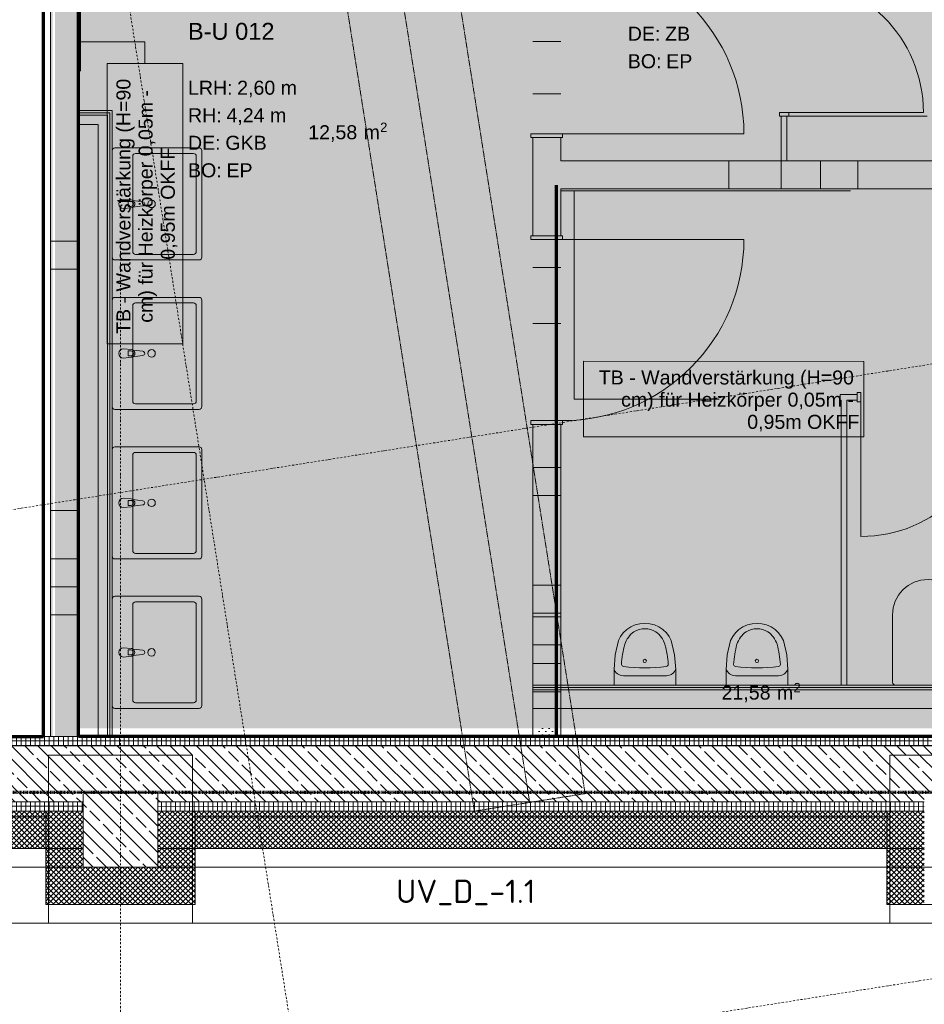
# Model space of a CAD drawing. Header units: millimetres. Extents: x 1523 to 73204, y -91281 to 10268.
# Tile 84 of 120: x 54266 to 59106, y -67910 to -62640. Entities that reach past the tile are written whole.
import ezdxf

# ---------------------------------------------------------------- set-up
doc = ezdxf.new("R2010")
doc.units = ezdxf.units.MM
for name, pattern in [('_Projekt 07 -  _  -  _  -  _  -', [7.5, 3.5, -2, 0, -2]), ('CAx_nichtHalbton', [20001.0584, 10000, -0.5292, 10000, -0.5292]), ('IMPORT-STRICHPUNKT _7_', [20, 10, -5, 0, -5]), ('IMPORT-VERDECKT _8_', [7.5, 5, -2.5])]:
    doc.linetypes.add(name, pattern=pattern)
for name, color, linetype, lineweight, true_color in [('10 A--Stütze', 7, 'Continuous', 13, 0x656565), ('10 VSI--Wärmeschutz _veritkal_', 7, 'Continuous', 13, 0x656565), ('20 A--Fundament', 7, 'Continuous', 13, 0x656565), ('50 A--Sanitäreinrichtung', 7, 'Continuous', 13, 0x656565), ('80 A--Raum', 7, 'Continuous', 13, 0x656565), ('90 A--Achsraster _1_50_', 7, 'IMPORT-STRICHPUNKT _7_', 13, 0x656565), ('97 A--Etiketten _ Beschriftung Ausbau', 7, 'Continuous', 13, 0x656565), ('Neubau_10 A--Wand außen _tragend_', 7, 'Continuous', 13, 0x656565), ('Neubau_10 A--Wand innen _ Ausbau', 7, 'Continuous', 13, 0x656565), ('Neubau_10 A--Wand innen _ Installationswand', 7, 'Continuous', 13, 0x656565), ('Neubau_20 A--Bodenplatte', 7, 'Continuous', 13, 0x656565), ('Neubau_20 A--Gründungsbelag', 7, 'Continuous', 13, 0x656565), ('Neubau_30 A--Träger _ Dachkonstruktion', 7, 'IMPORT-VERDECKT _8_', 13, 0x656565), ('Neubau_50 A--Sanitäreinrichtung _ Trennwand', 7, 'Continuous', 13, 0x656565), ('Neubau_80 A--Raum', 7, 'Continuous', 13, 0x656565), ('Xref_706_5_--_ÜP_-1_000_16_Übersichtsplan UG_IFC 2025_01_13_dwg', 7, 'Continuous', 13, 0x767676), ('XX', 7, 'Continuous', 18, 0x804040)]:
    doc.layers.add(name, color=color, linetype=linetype, lineweight=lineweight, true_color=true_color)
doc.layers.add('Text', color=7, linetype='Continuous', lineweight=9)
doc.styles.add('Arial', font='arial.ttf', dxfattribs={"height": 75})
doc.styles.add('Arial_1', font='arial.ttf', dxfattribs={"height": 49.5})
doc.styles.add('Arial_B_2', font='txt', dxfattribs={"height": 90.277778})
doc.styles.add('ISOCPEUR', font='isocpeur.ttf', dxfattribs={"height": 125})
pattern_1 = [(221.336, (0, 0), (-13.2094714, 15.016986), []), (311.336, (0, 0), (15.016986, 13.2094714), [])]
pattern_2 = [(131.336, (0, 0), (15.016986, 13.2094714), []), (221.336, (0, 0), (-13.2094714, 15.016986), [])]
pattern_3 = [(131.336, (0, 0), (18.7712323, 16.511839), [0, -25])]
pattern_4 = [(86.336, (0, 0), (-24.948899, 1.597632), []), (176.336, (0, 0), (1.597632, 24.948899), [])]
pattern_5 = [(221.336, (0, 0), (-99.07104, 112.6274), []), (221.336, (33.02, -37.54), (-99.07104, 112.6274), []), (221.336, (66.05, -75.08), (-99.07104, 112.6274), [75, -25])]
pattern_6 = [(41.336, (0, 0), (-13.2094714, 15.016986), []), (131.336, (0, 0), (15.016986, 13.2094714), [])]

# ---------------------------------------------------------------- blocks, each defined once
blk = doc.blocks.new('Xref_706_5_--_ÜP_-1_000_11_Übersichtsplan UG_IFC 2024_09_30_dwg_Wandabschluss 02 27-41959846-SuD_-1UG gesamt Plot  - Blatt 7')
at = {"layer": 'Neubau_10 A--Wand innen _ Installationswand', "color": 9, "true_color": 0xcbcbcb, "flags": 128}
for points in [[(180, -12.5), (180, 0), (0, 0), (0, -12.5), (167.5, -12.5), (167.5, -25)], [(0, -12.5), (0, -25), (155, -25), (155, -75)], [(0, -25), (0, -75), (105, -75)]]:
    blk.add_lwpolyline(points, dxfattribs=at)
blk = doc.blocks.new('Xref_706_5_--_ÜP_-1_000_11_Übersichtsplan UG_IFC 2024_09_30_dwg_Tür Ol 1-Fl 27_11-41959847-SuD_-1UG gesamt Plot  - Blatt 7')
at = {"layer": 'Neubau_10 A--Wand innen _ Ausbau', "color": 9, "true_color": 0xcbcbcb}
blk.add_line((485, 10), (485, 980), dxfattribs=at)
at = {"layer": 'Neubau_10 A--Wand innen _ Ausbau', "color": 9, "true_color": 0xcbcbcb, "flags": 128}
for points in [[(-505, -160), (-485, -160), (-485, 10), (-505, 10)], [(505, -160), (485, -160), (485, 10), (505, 10)], [(505, -150), (505, -137.5), (505, -125), (505, -25), (505, -12.5), (505, 0), (505, -12.5), (505, -25), (505, -125), (505, -137.5)], [(-505, -150), (-505, -137.5), (-505, -125), (-505, -25), (-505, -12.5), (-505, 0), (-505, -12.5), (-505, -25), (-505, -125), (-505, -137.5)]]:
    blk.add_lwpolyline(points, close=True, dxfattribs=at)
at = {"layer": 'Neubau_10 A--Wand innen _ Ausbau', "color": 9, "true_color": 0xcbcbcb}
blk.add_arc((485, 10), 970, 90, 180, dxfattribs=at)
blk = doc.blocks.new('Xref_706_5_--_ÜP_-1_000_11_Übersichtsplan UG_IFC 2024_09_30_dwg_Tür Ol 1-Fl 27_12-41959848-SuD_-1UG gesamt Plot  - Blatt 7')
at = {"layer": 'Neubau_50 A--Sanitäreinrichtung _ Trennwand', "color": 9, "true_color": 0xcbcbcb}
blk.add_line((360, 10), (360, 730), dxfattribs=at)
at = {"layer": 'Neubau_50 A--Sanitäreinrichtung _ Trennwand', "color": 9, "true_color": 0xcbcbcb, "flags": 128}
for points in [[(-380, -40), (-360, -40), (-360, 10), (-380, 10)], [(-380, -30), (-380, 0)], [(380, -40), (360, -40), (360, 10), (380, 10)], [(380, -30), (380, 0)]]:
    blk.add_lwpolyline(points, close=True, dxfattribs=at)
at = {"layer": 'Neubau_50 A--Sanitäreinrichtung _ Trennwand', "color": 9, "true_color": 0xcbcbcb}
blk.add_arc((360, 10), 720, 90, 180, dxfattribs=at)
blk = doc.blocks.new('Xref_706_5_--_ÜP_-1_000_11_Übersichtsplan UG_IFC 2024_09_30_dwg_Urinal 2 27-41960012-SuD_-1UG gesamt Plot  - Blatt 7')
at = {"layer": '50 A--Sanitäreinrichtung', "color": 9, "true_color": 0xcbcbcb}
blk.add_line((115, -50.1), (-115, -50.1), dxfattribs=at)
at = {"layer": '50 A--Sanitäreinrichtung', "color": 9, "true_color": 0xcbcbcb, "flags": 128}
blk.add_lwpolyline([(141.1, -237.8), (159, -161.2), (165, -83), (165, 0), (-165, 0), (-165, -83), (-159, -161.2), (-141.1, -237.8), (-130.1, -259.9), (-115.1, -279.9), (-96.6, -297.2), (-75.1, -311.2), (-51.4, -321.5), (-26.1, -327.9), (0, -330), (26.1, -327.9), (51.4, -321.5), (75.1, -311.2), (96.6, -297.2), (115.1, -279.9), (130.1, -259.9)], close=True, dxfattribs=at)
at = {"layer": '50 A--Sanitäreinrichtung', "color": 9, "true_color": 0xcbcbcb}
for centre, major_axis, start_param, end_param in [((-115, -97.9), (-51.3, 0), 4.712389, 6.061397), ((115, -97.9), (51.3, 0), 0.221788, 1.570796), ((-111.8, -111.9), (13.3, 0), 1.753661, 3.055796), ((0, -843), (806, 0), 1.428537, 1.713056), ((111.8, -111.9), (13.3, 0), 0.085797, 1.387931), ((440, -83.5), (565.8, 0), 3.193476, 3.39964), ((-440, -83.5), (565.8, 0), 6.025138, 6.231302), ((29.6, -181.2), (142.3, 0), 3.42286, 4.04878), ((-29.6, -181.2), (142.3, 0), 5.375998, 6.001918), ((0, -202.5), (106.5, 0), 4.135515, 5.289263)]:
    blk.add_ellipse(centre, major_axis=major_axis, ratio=0.93164, start_param=start_param, end_param=end_param, dxfattribs=at)
blk.add_ellipse((0.4, -129.1), major_axis=(9.26, 0), ratio=0.93164, dxfattribs=at)
blk = doc.blocks.new('Xref_706_5_--_ÜP_-1_000_11_Übersichtsplan UG_IFC 2024_09_30_dwg_Waschbecken 01 27-41960013-SuD_-1UG gesamt Plot  - Blatt 7')
at = {"layer": '50 A--Sanitäreinrichtung', "color": 9, "true_color": 0xcbcbcb}
for p, q in [((-285, 0), (285, 0)), ((-300, -465), (-300, -15)), ((300, -15), (300, -465)), ((-25, -60), (-21, -102)), ((21, -102), (25, -60)), ((-270, -435), (-270, -125)), ((-255, -110), (255, -110)), ((-17.7, -111.5), (-11.1, -164.4)), ((11.1, -164.4), (17.7, -111.5)), ((270, -125), (270, -435)), ((255, -450), (-255, -450)), ((285, -480), (-285, -480))]:
    blk.add_line(p, q, dxfattribs=at)
at = {"layer": '50 A--Sanitäreinrichtung', "color": 9, "true_color": 0xcbcbcb, "flags": 128}
blk.add_lwpolyline([(-13.6, -99.8), (-13.6, -84.9), (13.6, -84.9), (13.6, -99.8)], dxfattribs=at)
at = {"layer": '50 A--Sanitäreinrichtung', "color": 9, "true_color": 0xcbcbcb}
blk.add_circle((0, -210.9), 20, dxfattribs=at)
for centre, radius, start, end in [((-285, -15), 15, 90, 180), ((285, -15), 15, 0, 90), ((0, -60), 25, 360, 180), ((0, -100.1), 21.1, 185.1696, 212.771), ((0, -99.8), 13.6, 180, 360), ((0, -100.1), 21.1, 327.229, 354.8304), ((-255, -125), 15, 90, 180), ((0, -100.1), 21.1, 212.771, 327.229), ((255, -125), 15, 360, 90), ((0, -163), 11.2, 187.1389, 352.8611), ((-285, -465), 15, 180, 270), ((-255, -435), 15, 180, 270), ((255, -435), 15, 270, 0), ((285, -465), 15, 270, 0)]:
    blk.add_arc(centre, radius, start, end, dxfattribs=at)
blk = doc.blocks.new('Xref_706_5_--_ÜP_-1_000_11_Übersichtsplan UG_IFC 2024_09_30_dwg_Stand WC 27-41960011-SuD_-1UG gesamt Plot  - Blatt 7')
at = {"layer": '50 A--Sanitäreinrichtung', "color": 9, "true_color": 0xcbcbcb}
blk.add_line((175, 0), (-175, 0), dxfattribs=at)
at = {"layer": '50 A--Sanitäreinrichtung', "color": 9, "true_color": 0xcbcbcb, "flags": 128}
for points in [[(-190, -15), (-190, -95), (-190, -375)], [(190, -375), (190, -95), (190, -15)]]:
    blk.add_lwpolyline(points, dxfattribs=at)
at = {"layer": '50 A--Sanitäreinrichtung', "color": 9, "true_color": 0xcbcbcb}
for centre, radius, start, end in [((-175, -15), 15, 90, 180), ((175, -15), 15, 360, 90), ((0, -375), 190, 180, 360)]:
    blk.add_arc(centre, radius, start, end, dxfattribs=at)
blk = doc.blocks.new('Xref_706_5_--_ÜP_-1_000_11_Übersichtsplan UG_IFC 2024_09_30_dwg_Tür Ol 1-Fl 27_11-41960457-SuD_-1UG gesamt Plot  - Blatt 7')
at = {"layer": 'Neubau_10 A--Wand innen _ Ausbau', "color": 9, "true_color": 0xcbcbcb}
blk.add_line((485, 10), (485, 980), dxfattribs=at)
at = {"layer": 'Neubau_10 A--Wand innen _ Ausbau', "color": 9, "true_color": 0xcbcbcb, "flags": 128}
for points in [[(-505, -160), (-485, -160), (-485, 10), (-505, 10)], [(505, -160), (485, -160), (485, 10), (505, 10)], [(505, -150), (505, -137.5), (505, -125), (505, -25), (505, -12.5), (505, 0), (505, -12.5), (505, -25), (505, -125), (505, -137.5)], [(-505, -150), (-505, -137.5), (-505, -125), (-505, -25), (-505, -12.5), (-505, 0), (-505, -12.5), (-505, -25), (-505, -125), (-505, -137.5)]]:
    blk.add_lwpolyline(points, close=True, dxfattribs=at)
at = {"layer": 'Neubau_10 A--Wand innen _ Ausbau', "color": 9, "true_color": 0xcbcbcb}
blk.add_arc((485, 10), 970, 90, 180, dxfattribs=at)
blk = doc.blocks.new('Xref_706_5_--_ÜP_-1_000_11_Übersichtsplan UG_IFC 2024_09_30_dwg_ARROWHEAD_10-41960463-SuD_-1UG gesamt Plot  - Blatt 7')
at = {"layer": '97 A--Etiketten _ Beschriftung Ausbau', "color": 9, "true_color": 0xcbcbcb}
blk.add_line((0, 0), (-1000, 0), dxfattribs=at)
blk = doc.blocks.new('Xref_706_5_--_ÜP_-1_000_11_Übersichtsplan UG_IFC 2024_09_30_dwg_Standard-Rastermarker_3-41960556-SuD_-1UG gesamt Plot  - Blatt 7')
at = {"layer": '90 A--Achsraster _1_50_', "color": 9, "true_color": 0xcbcbcb}
blk.add_line((0, 0), (23500, 0), dxfattribs=at)
blk = doc.blocks.new('Xref_706_5_--_ÜP_-1_000_11_Übersichtsplan UG_IFC 2024_09_30_dwg_Standard-Rastermarker_16-41960569-SuD_-1UG gesamt Plot  - Blatt 7')
at = {"layer": '90 A--Achsraster _1_50_', "color": 9, "true_color": 0xcbcbcb}
blk.add_line((77457.8, 0), (99169.2, 0), dxfattribs=at)
blk = doc.blocks.new('Xref_706_5_--_ÜP_-1_000_11_Übersichtsplan UG_IFC 2024_09_30_dwg_Standard-Rastermarker_32-41960586-SuD_-1UG gesamt Plot  - Blatt 7')
at = {"layer": '90 A--Achsraster _1_50_', "color": 9, "true_color": 0xcbcbcb}
blk.add_line((0, 0), (53500.2, 0), dxfattribs=at)
blk = doc.blocks.new('Xref_706_5_--_ÜP_-1_000_11_Übersichtsplan UG_IFC 2024_09_30_dwg_Standard-Rastermarker_33-41960587-SuD_-1UG gesamt Plot  - Blatt 7')
at = {"layer": '90 A--Achsraster _1_50_', "color": 9, "true_color": 0xcbcbcb}
blk.add_line((0, 0), (53500.2, 0), dxfattribs=at)
blk = doc.blocks.new('Xref_706_5_--_ÜP_-1_000_11_Übersichtsplan UG_IFC 2024_09_30_dwg_WC _m__B-U 012_12-41960455-SuD_-1UG gesamt Plot  - Blatt 7')
at = {"layer": 'Neubau_80 A--Raum', "attachment_point": 1, "rotation": 83.6681, "line_spacing_factor": 0.941778}
for s, insert, char_height, width, style in [('2', (54585.5, -77576.5), 49.5, 46.058, 'Arial_1'), (' m', (54586.4, -77695.6), 75, 138.65, 'Arial'), ('21,58', (54557, -77960.7), 75, 314.028, 'Arial')]:
    blk.add_mtext(s, dxfattribs=dict(at, insert=insert, char_height=char_height, width=width, style=style))
blk = doc.blocks.new('Xref_706_5_--_ÜP_-1_000_11_Übersichtsplan UG_IFC 2024_09_30_dwg_Flur Sanitär_B-U 010_32-41960482-SuD_-1UG gesamt Plot  - Blatt 7')
at = {"layer": 'Neubau_80 A--Raum', "attachment_point": 1, "rotation": 83.6681, "line_spacing_factor": 0.941778}
for s, insert, char_height, width, style in [('2', (51289.1, -79288.9), 49.5, 46.058, 'Arial_1'), (' m', (51290, -79408), 75, 138.65, 'Arial'), ('12,58', (51260.6, -79673), 75, 314.028, 'Arial')]:
    blk.add_mtext(s, dxfattribs=dict(at, insert=insert, char_height=char_height, width=width, style=style))
blk = doc.blocks.new('Xref_706_5_--_ÜP_-1_000_16_Übersichtsplan UG_IFC 2025_01_13_dwg-35469238-SuD_-1UG gesamt Plot  - Blatt 7')
at = {"layer": '10 A--Stütze', "true_color": 0xcbcbcb}
h = blk.add_hatch(dxfattribs=at)
h.set_pattern_fill('FP_6', color=9, style=0, pattern_type=2)
h.set_pattern_definition(pattern_5)
h.paths.add_polyline_path([(62362, -75768.7), (62062.6, -75749.6), (62037.1, -76148.7), (62336.5, -76167.9)])
h.paths.add_polyline_path([(62436.3, -76174.3), (62461.8, -75775.1), (62362, -75768.7), (62336.5, -76167.9)])
at = {"layer": '10 VSI--Wärmeschutz _veritkal_', "true_color": 0xcbcbcb}
h = blk.add_hatch(dxfattribs=at)
h.set_pattern_fill('FP_21', color=9, style=0, pattern_type=2)
h.set_pattern_definition(pattern_2)
h.paths.add_polyline_path([(62381.3, -75468.5), (62624, -71677.1), (62424.4, -71664.3), (62162.4, -75756), (62362, -75768.7), (62374.8, -75569.1)])
h = blk.add_hatch(dxfattribs=at)
h.set_pattern_fill('FP_19', color=9, style=0, pattern_type=2)
h.set_pattern_definition(pattern_6)
h.paths.add_polyline_path([(62723.8, -71683.5), (62624, -71677.1), (62611.3, -71876.7), (62711, -71883.1)])
h = blk.add_hatch(dxfattribs=at)
h.set_pattern_fill('FP_21', color=9, style=0, pattern_type=2)
h.set_pattern_definition(pattern_2)
h.paths.add_polyline_path([(62910.6, -71895.9), (62723.8, -71683.5), (62711, -71883.1)])
h = blk.add_hatch(dxfattribs=at)
h.set_pattern_fill('FP_21', color=9, style=0, pattern_type=2)
h.set_pattern_definition(pattern_2)
h.paths.add_polyline_path([(62923.4, -71696.3), (62723.8, -71683.5), (62910.6, -71895.9)])
h = blk.add_hatch(dxfattribs=at)
h.set_pattern_fill('FP_20', color=9, style=0, pattern_type=2)
h.set_pattern_definition(pattern_1)
h.paths.add_polyline_path([(62474.6, -75575.5), (62374.8, -75569.1), (62362, -75768.7), (62461.8, -75775.1)])
h = blk.add_hatch(dxfattribs=at)
h.set_pattern_fill('FP_20', color=9, style=0, pattern_type=2)
h.set_pattern_definition(pattern_1)
h.paths.add_polyline_path([(62674.2, -75588.3), (62474.6, -75575.5), (62461.8, -75775.1)])
h = blk.add_hatch(dxfattribs=at)
h.set_pattern_fill('FP_20', color=9, style=0, pattern_type=2)
h.set_pattern_definition(pattern_1)
h.paths.add_polyline_path([(62674.2, -75588.3), (62461.8, -75775.1), (62661.4, -75787.9)])
h = blk.add_hatch(dxfattribs=at)
h.set_pattern_fill('FP_21', color=9, style=0, pattern_type=2)
h.set_pattern_definition(pattern_2)
h.paths.add_polyline_path([(62661.4, -75787.9), (62461.8, -75775.1), (62436.3, -76174.3), (62635.9, -76187.1)])
h = blk.add_hatch(dxfattribs=at)
h.set_pattern_fill('FP_21', color=9, style=0, pattern_type=2)
h.set_pattern_definition(pattern_2)
h.paths.add_polyline_path([(62074.5, -80259.5), (62336.5, -76167.9), (62136.9, -76155.1), (61874.9, -80246.8)])
h = blk.add_hatch(dxfattribs=at)
h.set_pattern_fill('FP_19', color=9, style=0, pattern_type=2)
h.set_pattern_definition(pattern_6)
h.paths.add_polyline_path([(62423.5, -76373.9), (62436.3, -76174.3), (62336.5, -76167.9), (62323.7, -76367.5)])
h = blk.add_hatch(dxfattribs=at)
h.set_pattern_fill('FP_21', color=9, style=0, pattern_type=2)
h.set_pattern_definition(pattern_2)
h.paths.add_polyline_path([(62623.1, -76386.7), (62436.3, -76174.3), (62423.5, -76373.9)])
h = blk.add_hatch(dxfattribs=at)
h.set_pattern_fill('FP_21', color=9, style=0, pattern_type=2)
h.set_pattern_definition(pattern_2)
h.paths.add_polyline_path([(62635.9, -76187.1), (62436.3, -76174.3), (62623.1, -76386.7)])
at = {"layer": '80 A--Raum', "true_color": 0xededed}
h = blk.add_hatch(color=7, dxfattribs=at)
h.paths.add_polyline_path([(61847.8, -73728.5), (62068.4, -70283.8), (50086.1, -69516.5), (50884.6, -78065), (53632.7, -78241), (53963.7, -73071.6), (56757.9, -73250.5), (56593.1, -75825.2), (61692.6, -76151.8), (61739, -75427.3)])
h.paths.add_polyline_path([(53389.3, -75051.4), (53380.5, -75188.6), (53360.3, -75112.2), (53390.1, -75039)])
h.paths.add_polyline_path([(53360.3, -75112.2), (53330.6, -75185.5), (53340.2, -75035.8), (53346.9, -75061.2)])
h.paths.add_polyline_path([(53400.4, -73035.5), (53400.4, -73035.5), (53375.5, -73033.9)])
h.paths.add_polyline_path([(53392.5, -73160.3), (53390.9, -73185.2), (53370.7, -73108.8), (53400.4, -73035.5), (53398.8, -73060.5)])
h.paths.add_polyline_path([(53370.7, -73108.8), (53341, -73182), (53350.5, -73032.3)])
at = {"layer": 'Neubau_10 A--Wand außen _tragend_', "true_color": 0xcbcbcb}
h = blk.add_hatch(dxfattribs=at)
h.set_pattern_fill('FP_12', color=9, style=0, pattern_type=2)
h.set_pattern_definition(pattern_4)
h.paths.add_polyline_path([(61397.3, -82228.7), (62171.3, -70140.1), (62121.4, -70136.9), (61339.6, -82346.9), (61391.9, -82312.6), (61395.9, -82250.3)])
h = blk.add_hatch(dxfattribs=at)
h.set_pattern_fill('FP_6', color=9, style=0, pattern_type=2)
h.set_pattern_definition(pattern_5)
h.paths.add_polyline_path([(61720.8, -81870.3), (61799.4, -80642.8), (61749.5, -80639.6), (61775.1, -80240.4), (61825, -80243.6), (62087, -76151.9), (62037.1, -76148.7), (62062.6, -75749.6), (62112.5, -75752.8), (62374.5, -71661.1), (62324.6, -71657.9), (62350.2, -71258.7), (62400.1, -71261.9), (62417.4, -70992.4), (62379.6, -70990), (62397.5, -70827.3), (62426.7, -70846.9), (62430.4, -70788.7), (62400, -70803.9), (62417.8, -70641.7), (62439.7, -70643.1), (62470.7, -70159.2), (62171.3, -70140.1), (61405.5, -82100.6), (61688.2, -82118.7), (61705.7, -82107.3), (61708.1, -82069.8)])
h = blk.add_hatch(dxfattribs=at)
h.set_pattern_fill('FP_12', color=9, style=0, pattern_type=2)
h.set_pattern_definition(pattern_4)
h.paths.add_polyline_path([(62386, -72265.2), (62424.4, -71664.3), (62374.5, -71661.1), (62112.5, -75752.8), (62162.4, -75756), (62290.5, -73756.8)])
h = blk.add_hatch(dxfattribs=at)
h.set_pattern_fill('FP_12', color=9, style=0, pattern_type=2)
h.set_pattern_definition(pattern_4)
h.paths.add_polyline_path([(61962.8, -78874.7), (62136.9, -76155.1), (62087, -76151.9), (61825, -80243.6), (61874.9, -80246.8), (61887.7, -80047.2)])
at = {"layer": 'Neubau_10 A--Wand innen _ Ausbau', "true_color": 0xcbcbcb}
h = blk.add_hatch(dxfattribs=at)
h.set_pattern_fill('FP_16', color=9, style=0, pattern_type=2)
h.set_pattern_definition(pattern_3)
h.paths.add_polyline_path([(61892.9, -73704.6), (61899.3, -73604.8), (61855.9, -73602), (61849.5, -73701.8)])
h = blk.add_hatch(dxfattribs=at)
h.set_pattern_fill('FP_16', color=9, style=0, pattern_type=2)
h.set_pattern_definition(pattern_3)
h.paths.add_polyline_path([(61899.3, -73604.8), (61900.1, -73592.3), (61856.7, -73589.5), (61855.9, -73602)])
h = blk.add_hatch(dxfattribs=at)
h.set_pattern_fill('FP_16', color=9, style=0, pattern_type=2)
h.set_pattern_definition(pattern_3)
h.paths.add_polyline_path([(61892.1, -73717), (61848.7, -73714.3), (61847.9, -73726.7), (61891.3, -73729.5)])
h = blk.add_hatch(dxfattribs=at)
h.set_pattern_fill('FP_16', color=9, style=0, pattern_type=2)
h.set_pattern_definition(pattern_3)
h.paths.add_polyline_path([(61736, -76154.5), (56636.5, -75828), (56635.7, -75840.5), (61735.2, -76167)])
h = blk.add_hatch(dxfattribs=at)
h.set_pattern_fill('FP_16', color=9, style=0, pattern_type=2)
h.set_pattern_definition(pattern_3)
h.paths.add_polyline_path([(61734.4, -76179.5), (56635, -75853), (56628.6, -75952.8), (61728, -76279.3)])
h = blk.add_hatch(dxfattribs=at)
h.set_pattern_fill('FP_16', color=9, style=0, pattern_type=2)
h.set_pattern_definition(pattern_3)
h.paths.add_polyline_path([(61735.2, -76167), (56635.7, -75840.5), (56635, -75853), (61734.4, -76179.5)])
h = blk.add_hatch(dxfattribs=at)
h.set_pattern_fill('FP_16', color=9, style=0, pattern_type=2)
h.set_pattern_definition(pattern_3)
h.paths.add_polyline_path([(61727.2, -76291.8), (56627.8, -75965.2), (56627, -75977.7), (61726.4, -76304.2)])
at = {"layer": 'Neubau_10 A--Wand innen _ Installationswand', "true_color": 0xcbcbcb}
h = blk.add_hatch(dxfattribs=at)
h.set_pattern_fill('FP_3', color=9, style=0, pattern_type=2)
h.set_pattern_definition([(86.336, (0, 0), (-37.423349, 2.396448), [0, -37.5])])
h.paths.add_polyline_path([(61746.8, -75987.4), (61703.3, -75984.6), (61702.5, -75997.1), (61746, -75999.9)])
at = {"layer": '10 A--Stütze', "color": 9, "true_color": 0xcbcbcb, "flags": 128}
blk.add_lwpolyline([(62436.3, -76174.3), (62461.8, -75775.1), (62062.6, -75749.6), (62037.1, -76148.7)], close=True, dxfattribs=at)
at = {"layer": '10 VSI--Wärmeschutz _veritkal_', "color": 9, "true_color": 0xcbcbcb}
for p, q in [((62362, -75768.7), (62624, -71677.1)), ((62074.5, -80259.5), (62336.5, -76167.9))]:
    blk.add_line(p, q, dxfattribs=at)
at = {"layer": '10 VSI--Wärmeschutz _veritkal_', "color": 9, "true_color": 0xcbcbcb, "flags": 128}
for points in [[(62949, -71297.1), (62910.6, -71895.9), (62711, -71883.1), (62411.7, -71863.9), (62424.4, -71664.3), (62162.4, -75756)], [(62162.4, -75756), (62175.2, -75556.4), (62674.2, -75588.3), (62661.4, -75787.9)], [(62661.4, -75787.9), (62623.1, -76386.7), (62423.5, -76373.9)], [(62423.5, -76373.9), (62124.1, -76354.7), (62136.9, -76155.1), (61874.9, -80246.8)]]:
    blk.add_lwpolyline(points, dxfattribs=at)
at = {"layer": '20 A--Fundament', "color": 9, "true_color": 0xcbcbcb}
for p, q in [((62442.6, -71850.9), (62204.2, -75573.3)), ((62155, -76341.7), (61916.4, -80067.7))]:
    blk.add_line(p, q, dxfattribs=at)
at = {"layer": '20 A--Fundament', "color": 9, "true_color": 0xcbcbcb, "flags": 128}
for points in [[(62485.3, -80104.1), (61537.2, -80043.4), (61392.7, -82300.3), (62340.8, -82361), (63759.4, -60204.8)], [(63060.6, -71118.9), (62162.4, -71061.4), (62113.2, -71829.8), (63011.4, -71887.3)], [(62773, -75609.7), (61874.9, -75552.2), (61825.7, -76320.6), (62723.8, -76378.1)]]:
    blk.add_lwpolyline(points, dxfattribs=at)
at = {"layer": '50 A--Sanitäreinrichtung', "color": 9, "true_color": 0xcbcbcb}
blk.add_line((58713.1, -71411.7), (58665.1, -72160.1), dxfattribs=at)
at = {"layer": '90 A--Achsraster _1_50_', "color": 9, "true_color": 0xcbcbcb}
blk.add_line((65069.2, -74960.3), (42408.6, -77076.9), dxfattribs=at)
at = {"layer": '97 A--Etiketten _ Beschriftung Ausbau', "color": 9, "true_color": 0xcbcbcb}
for p, q in [((58986.9, -73393.2), (59086, -71846.4)), ((56637.2, -75818), (58184, -75917.1))]:
    blk.add_line(p, q, dxfattribs=at)
at = {"layer": '97 A--Etiketten _ Beschriftung Ausbau', "color": 9, "true_color": 0xcbcbcb, "flags": 128}
for points in [[(59905.3, -73329.9), (60001.2, -71833), (60403.9, -71858.8), (60308.1, -73355.7)], [(59649.1, -75866.6), (58152.1, -75770.7), (58177.9, -75368), (59674.9, -75463.8)]]:
    blk.add_lwpolyline(points, close=True, dxfattribs=at)
for points in [[(59048.5, -73324.4), (60103.5, -73392), (60153, -72619.3)], [(58031.1, -75850.2), (58049.6, -75562), (58165, -75569.4)]]:
    blk.add_lwpolyline(points, dxfattribs=at)
at = {"layer": 'Neubau_10 A--Wand außen _tragend_', "color": 9, "true_color": 0xcbcbcb}
for p, q in [((62112.5, -75752.8), (62374.5, -71661.1)), ((62162.4, -75756), (62424.4, -71664.3)), ((61825, -80243.6), (62087, -76151.9)), ((61874.9, -80246.8), (62136.9, -76155.1))]:
    blk.add_line(p, q, dxfattribs=at)
at = {"layer": 'Neubau_10 A--Wand außen _tragend_', "color": 9, "true_color": 0xcbcbcb, "flags": 128}
for points in [[(74475.2, -82686.9), (74462.4, -82886.5), (74459.2, -82936.4), (74446.4, -83136), (74443.2, -83185.9), (61389.5, -82350.1), (62765.3, -60864)], [(62689.2, -70659.1), (62489.6, -70646.3), (62439.7, -70643.1), (62140.3, -70624), (62090.4, -70620.8), (62068.1, -70970.1), (61339.6, -82346.9), (61389.5, -82350.1)]]:
    blk.add_lwpolyline(points, dxfattribs=at)
at = {"layer": 'Neubau_10 A--Wand innen _ Ausbau', "color": 9, "true_color": 0xcbcbcb}
for p, q in [((58952.5, -71427), (58928.9, -71796.2)), ((58188.6, -73342.1), (58179, -73491.8)), ((58458.4, -73509.7), (58468, -73360)), ((59396.1, -73419.4), (59386.5, -73569.1)), ((59685.9, -73588.3), (59695.5, -73438.6))]:
    blk.add_line(p, q, dxfattribs=at)
at = {"layer": 'Neubau_10 A--Wand innen _ Ausbau', "color": 9, "true_color": 0xcbcbcb, "flags": 128}
for points in [[(59113, -71267.3), (59078.6, -71805.8), (59066.1, -71805), (59053.6, -71804.2), (58953.8, -71797.8), (58941.3, -71797), (58928.9, -71796.2), (58916.1, -71995.8)], [(58904.6, -72175.5), (58916.1, -71995.8), (58928.6, -71996.6), (58941, -71997.4), (59040.8, -72003.8), (59053.3, -72004.6), (59065.8, -72005.4), (59078.6, -71805.8)], [(59052.4, -72215), (59052.4, -72215.1), (59039.9, -72214.3), (59027.4, -72213.5), (58927.6, -72207.1), (58915.1, -72206.3), (58902.7, -72205.5), (58884.8, -72484.9), (58897.2, -72485.7), (58909.7, -72486.5), (59009.5, -72492.9), (59022, -72493.7), (59034.5, -72494.5), (59052.4, -72215.1), (59065.8, -72005.4)], [(59034.5, -72494.5), (58977, -73392.6), (59226.4, -73408.6), (59216.9, -73558.3), (58967.4, -73542.3), (58692.9, -73524.7), (58702.5, -73375), (58827.3, -73383), (58902.7, -72205.4)], [(60604.1, -73647.1), (60604.9, -73634.6), (60605.7, -73622.1), (60612.1, -73522.3), (60612.9, -73509.9), (60613.6, -73497.4), (60464, -73487.8), (60234.4, -73473.1), (60224.8, -73622.8), (60454.4, -73637.5)], [(60464, -73487.8), (60463.2, -73500.3), (60462.4, -73512.8), (60456, -73612.6), (60455.2, -73625), (60454.4, -73637.5), (60604.1, -73647.1), (61083.1, -73677.8)], [(61252.6, -73688.6), (61232.8, -73687.3), (61233.6, -73674.9), (61234.4, -73662.4), (61240.8, -73562.6), (61241.6, -73550.1), (61242.4, -73537.6), (61092.7, -73528.1), (60613.6, -73497.4)], [(61092.7, -73528.1), (61091.9, -73540.5), (61091.1, -73553), (61084.7, -73652.8), (61083.9, -73665.3), (61083.1, -73677.8), (61232.8, -73687.3)], [(61502.6, -73704.6), (61402.3, -73698.2), (61403.1, -73685.7), (61403.9, -73673.2), (61410.3, -73573.5), (61411.1, -73561), (61411.9, -73548.5), (61262.2, -73538.9), (61242.4, -73537.6)], [(61262.2, -73538.9), (61261.4, -73551.4), (61260.6, -73563.9), (61254.2, -73663.7), (61253.4, -73676.1), (61252.6, -73688.6), (61402.3, -73698.2)], [(61411.9, -73548.5), (61512.2, -73554.9), (61511.4, -73567.4), (61510.6, -73579.9), (61504.2, -73679.7), (61503.4, -73692.1), (61502.6, -73704.6), (61652.3, -73714.2)], [(61661.9, -73564.5), (61900.9, -73579.8), (61900.1, -73592.3), (61899.3, -73604.8), (61892.9, -73704.6), (61892.1, -73717), (61891.3, -73729.5), (61652.3, -73714.2), (61653.1, -73701.7), (61653.9, -73689.3), (61660.3, -73589.5), (61661.1, -73577), (61661.9, -73564.5), (61512.2, -73554.9)], [(59081.4, -76134.9), (57076.1, -76006.5), (57076.9, -75994), (57077.6, -75981.5), (57084, -75881.7), (57084.8, -75869.2), (57085.6, -75856.8), (56886, -75844)], [(59231.1, -76144.5), (59231.9, -76132), (59232.7, -76119.5), (59239.1, -76019.7), (59239.9, -76007.2), (59240.7, -75994.8), (59091, -75985.2), (57085.6, -75856.8)], [(59091, -75985.2), (59090.2, -75997.7), (59089.4, -76010.1), (59083, -76109.9), (59082.2, -76122.4), (59081.4, -76134.9), (59231.1, -76144.5), (60519, -76226.9)], [(60778.5, -76243.5), (60779.3, -76231.1), (60780.1, -76218.6), (60786.5, -76118.8), (60787.3, -76106.3), (60788.1, -76093.8), (60528.6, -76077.2), (59240.7, -75994.8)], [(60528.6, -76077.2), (60527.8, -76089.7), (60527, -76102.2), (60520.6, -76202), (60519.8, -76214.4), (60519, -76226.9), (60778.5, -76243.5), (60928, -76253.1)], [(61077.6, -76262.7), (61078.4, -76250.2), (61079.2, -76237.7), (61085.6, -76137.9), (61086.4, -76125.5), (61087.2, -76113), (60937.5, -76103.4), (60788.1, -76093.8)], [(60937.5, -76103.4), (60936.7, -76115.9), (60935.9, -76128.4), (60929.5, -76228.2), (60928.7, -76240.6), (60928, -76253.1), (61077.6, -76262.7), (61726.4, -76304.2), (61727.2, -76291.8), (61728, -76279.3), (61734.4, -76179.5), (61735.2, -76167), (61736, -76154.5), (61087.2, -76113)]]:
    blk.add_lwpolyline(points, dxfattribs=at)
at = {"layer": 'Neubau_10 A--Wand innen _ Installationswand', "color": 9, "true_color": 0xcbcbcb}
for p, q in [((61849.9, -70269.8), (61629.4, -73712.7)), ((61862.4, -70270.6), (61641.9, -73713.5)), ((61962.1, -70277), (61741.7, -73719.9)), ((58428.6, -75774.9), (61746.8, -75987.4)), ((58477.7, -75790.6), (61746, -75999.9)), ((58474.5, -75840.5), (61742.8, -76049.8))]:
    blk.add_line(p, q, dxfattribs=at)
at = {"layer": 'Neubau_10 A--Wand innen _ Installationswand', "color": 9, "true_color": 0xcbcbcb, "flags": 128}
blk.add_lwpolyline([(62111.8, -70286.5), (61962.1, -70277), (61862.4, -70270.6), (61849.9, -70269.8), (61837.4, -70269), (61616.9, -73711.9), (61629.4, -73712.7), (61641.9, -73713.5), (61741.7, -73719.9), (61891.4, -73729.5)], close=True, dxfattribs=at)
blk.add_lwpolyline([(58467.8, -75945.3), (61736.1, -76154.5), (61742.8, -76049.8), (61746, -75999.9), (61746.8, -75987.4), (61747.6, -75974.9), (58416.9, -75761.6)], dxfattribs=at)
at = {"layer": 'Neubau_20 A--Bodenplatte', "color": 9, "true_color": 0xcbcbcb, "flags": 128}
blk.add_lwpolyline([(76014.3, -60989.5), (75945.9, -62058.7), (63391.6, -61254.9), (63337.3, -62103.1), (62112.3, -81234.3), (62076.5, -81792.8), (62924.8, -81847.1), (77145.7, -82757.7), (75545.7, -107746.2), (61340.6, -106587.4), (60493.3, -106518.3), (44224.9, -105191.1), (43136.2, -105102.3), (42288.9, -105033.2), (40627.2, -104897.6)], dxfattribs=at)
at = {"layer": 'Neubau_20 A--Gründungsbelag', "color": 9, "true_color": 0xcbcbcb, "flags": 128}
for points in [[(61358.8, -82047.5), (61736.1, -76154.5), (61891.4, -73729.5), (60224.8, -73622.8), (60234.4, -73473.1), (61626.5, -73562.2), (61837.4, -70269)], [(59187.8, -70099.3), (59052.4, -72215), (58977, -73392.6), (59226.4, -73408.6), (59216.9, -73558.3), (58692.9, -73524.7), (58702.5, -73375), (58827.3, -73383), (59024.7, -70299.3)]]:
    blk.add_lwpolyline(points, dxfattribs=at)
at = {"layer": 'Neubau_30 A--Träger _ Dachkonstruktion', "color": 9, "true_color": 0xcbcbcb}
blk.add_line((42502.4, -75611.8), (62242.7, -73768), dxfattribs=at)
at = {"layer": 'Neubau_30 A--Träger _ Dachkonstruktion', "color": 9, "true_color": 0xcbcbcb, "flags": 128}
blk.add_lwpolyline([(55778, -74673.1), (62270.6, -74066.7), (62214.8, -73469.3), (55722.2, -74075.7), (55778, -74673.1), (54284.5, -74812.6)], dxfattribs=at)
at = {"layer": 'Neubau_50 A--Sanitäreinrichtung _ Trennwand', "color": 9, "true_color": 0xcbcbcb, "flags": 128}
for points in [[(60205.8, -71882.9), (60175.9, -71881), (60170.1, -71970.9), (60200.1, -71972.8), (60200.4, -71967.8), (61722.4, -72065.3), (61724.3, -72035.4), (60202.3, -71937.9), (60205.8, -71882.9)], [(58904.6, -72175.5), (58665.1, -72160.1), (58663.2, -72190.1), (58902.7, -72205.4)]]:
    blk.add_lwpolyline(points, dxfattribs=at)
for name, p, rotation in [('Xref_706_5_--_ÜP_-1_000_11_Übersichtsplan UG_IFC 2024_09_30_dwg_Standard-Rastermarker_32-41960586-SuD_-1UG gesamt Plot  - Blatt 7', (63933.3, -113165.7), 95.33628353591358), ('Xref_706_5_--_ÜP_-1_000_11_Übersichtsplan UG_IFC 2024_09_30_dwg_Standard-Rastermarker_33-41960587-SuD_-1UG gesamt Plot  - Blatt 7', (67217.1, -113375.9), 95.33628353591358), ('Xref_706_5_--_ÜP_-1_000_11_Übersichtsplan UG_IFC 2024_09_30_dwg_Tür Ol 1-Fl 27_12-41959848-SuD_-1UG gesamt Plot  - Blatt 7', (60230.2, -71503.7), 266.3281360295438), ('Xref_706_5_--_ÜP_-1_000_11_Übersichtsplan UG_IFC 2024_09_30_dwg_Tür Ol 1-Fl 27_12-41959848-SuD_-1UG gesamt Plot  - Blatt 7', (58285.9, -72135.8), 356.3359872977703), ('Xref_706_5_--_ÜP_-1_000_11_Übersichtsplan UG_IFC 2024_09_30_dwg_Stand WC 27-41960011-SuD_-1UG gesamt Plot  - Blatt 7', (61752.1, -71601.2), 266.3362835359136), ('Xref_706_5_--_ÜP_-1_000_11_Übersichtsplan UG_IFC 2024_09_30_dwg_WC _m__B-U 012_12-41960455-SuD_-1UG gesamt Plot  - Blatt 7', (3557.3, 2632.7), 2.668141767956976), ('Xref_706_5_--_ÜP_-1_000_11_Übersichtsplan UG_IFC 2024_09_30_dwg_Tür Ol 1-Fl 27_11-41959847-SuD_-1UG gesamt Plot  - Blatt 7', (58198.6, -73342.8), 356.3362835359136), ('Xref_706_5_--_ÜP_-1_000_11_Übersichtsplan UG_IFC 2024_09_30_dwg_Urinal 2 27-41960012-SuD_-1UG gesamt Plot  - Blatt 7', (61693.6, -72514.4), 266.3362835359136), ('Xref_706_5_--_ÜP_-1_000_11_Übersichtsplan UG_IFC 2024_09_30_dwg_Urinal 2 27-41960012-SuD_-1UG gesamt Plot  - Blatt 7', (61655.3, -73113.2), 266.3362835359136), ('Xref_706_5_--_ÜP_-1_000_11_Übersichtsplan UG_IFC 2024_09_30_dwg_Flur Sanitär_B-U 010_32-41960482-SuD_-1UG gesamt Plot  - Blatt 7', (3636.3, 2481.5), 2.668141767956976), ('Xref_706_5_--_ÜP_-1_000_11_Übersichtsplan UG_IFC 2024_09_30_dwg_Standard-Rastermarker_3-41960556-SuD_-1UG gesamt Plot  - Blatt 7', (82577.9, -77263.6), 176.3362835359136), ('Xref_706_5_--_ÜP_-1_000_11_Übersichtsplan UG_IFC 2024_09_30_dwg_Wandabschluss 02 27-41959846-SuD_-1UG gesamt Plot  - Blatt 7', (58393, -75940.5), 86.33628353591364)]:
    blk.add_blockref(name, p, dxfattribs=dict(rotation=rotation))
at = {"extrusion": (0, 0, -1)}
for name, p, zscale, rotation in [('Xref_706_5_--_ÜP_-1_000_11_Übersichtsplan UG_IFC 2024_09_30_dwg_Standard-Rastermarker_16-41960569-SuD_-1UG gesamt Plot  - Blatt 7', (-68010.4, 17139.4), -1, 273.6637164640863), ('Xref_706_5_--_ÜP_-1_000_11_Übersichtsplan UG_IFC 2024_09_30_dwg_Tür Ol 1-Fl 27_11-41960457-SuD_-1UG gesamt Plot  - Blatt 7', (-59730.4, -73440.8), -0.9999999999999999, 3.663716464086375), ('Xref_706_5_--_ÜP_-1_000_11_Übersichtsplan UG_IFC 2024_09_30_dwg_Waschbecken 01 27-41960013-SuD_-1UG gesamt Plot  - Blatt 7', (-58903.4, -75792.8), -0.9999999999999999, 183.6637164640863), ('Xref_706_5_--_ÜP_-1_000_11_Übersichtsplan UG_IFC 2024_09_30_dwg_Waschbecken 01 27-41960013-SuD_-1UG gesamt Plot  - Blatt 7', (-59701.8, -75843.9), -0.9999999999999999, 183.6637164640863), ('Xref_706_5_--_ÜP_-1_000_11_Übersichtsplan UG_IFC 2024_09_30_dwg_Waschbecken 01 27-41960013-SuD_-1UG gesamt Plot  - Blatt 7', (-60500.2, -75895), -0.9999999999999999, 183.6637164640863), ('Xref_706_5_--_ÜP_-1_000_11_Übersichtsplan UG_IFC 2024_09_30_dwg_Waschbecken 01 27-41960013-SuD_-1UG gesamt Plot  - Blatt 7', (-61298.5, -75946.2), -0.9999999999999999, 183.6637164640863)]:
    blk.add_blockref(name, p, dxfattribs=dict(at, zscale=zscale, rotation=rotation))
for p, xscale, yscale, zscale, rotation in [((58991.6, -73320.8), 0.05699999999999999, 0.05699999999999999, 0.05699999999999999, 176.3362170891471), ((58027.5, -75907.1), 0.057, 0.057, 0.057, 266.336283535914)]:
    blk.add_blockref('Xref_706_5_--_ÜP_-1_000_11_Übersichtsplan UG_IFC 2024_09_30_dwg_ARROWHEAD_10-41960463-SuD_-1UG gesamt Plot  - Blatt 7', p, dxfattribs=dict(xscale=xscale, yscale=yscale, zscale=zscale, rotation=rotation))
at = {"layer": '97 A--Etiketten _ Beschriftung Ausbau', "char_height": 75, "attachment_point": 1, "line_spacing_factor": 0.941778, "style": 'Arial'}
for s, insert, width, rotation in [('TB - Wandverstärkung (H=90', (59959.3, -73251.8), 1630.742, 86.3362), ('cm) für Heizkörper 0,05m -', (60085.4, -73140.1), 1486.583, 86.3362), ('0,95m OKFF', (60247.1, -72474.2), 716.204, 86.3362), ('0,95m OKFF', (59217.9, -75552), 716.204, 176.3363), ('cm) für Heizkörper 0,05m -', (59547.1, -75692.1), 1486.583, 176.3363), ('TB - Wandverstärkung (H=90', (59599.1, -75814.4), 1630.742, 176.3363)]:
    blk.add_mtext(s, dxfattribs=dict(at, insert=insert, width=width, rotation=rotation))
at = {"layer": 'Neubau_80 A--Raum', "attachment_point": 1, "rotation": 86.3363, "line_spacing_factor": 0.941778}
for s, insert, char_height, width, style in [('ZB', (58145.9, -72779.7), 75, 159.769, 'Arial'), ('EP', (58293.3, -72783.4), 75, 167.114, 'Arial'), ('DE:', (58133.1, -72979.3), 75, 208.434, 'Arial'), ('BO:', (58280.1, -72988.7), 75, 215.779, 'Arial'), ('2,60 m', (58288.1, -75083.3), 75, 382.894, 'Arial'), ('4,24 m', (58431.5, -75149.8), 75, 382.894, 'Arial'), ('B-U 012', (57962.4, -75325.9), 90.28, 546.326, 'Arial_B_2'), ('GKB', (58578.2, -75164.9), 75, 264.445, 'Arial'), ('EP', (58725.6, -75168.6), 75, 167.114, 'Arial'), ('LRH:', (58271.3, -75345.7), 75, 284.645, 'Arial'), ('RH:', (58418.4, -75355.1), 75, 214.861, 'Arial'), ('DE:', (58565.4, -75364.6), 75, 208.434, 'Arial'), ('BO:', (58712.4, -75374), 75, 215.779, 'Arial')]:
    blk.add_mtext(s, dxfattribs=dict(at, insert=insert, char_height=char_height, width=width, style=style))

msp = doc.modelspace()

# ---------------------------------------------------------------- linework, layer by layer
at = {"layer": 'XX', "color": 7, "linetype": 'CAx_nichtHalbton', "lineweight": 70, "true_color": 0xffffff}
for p, q in [((54393.286, -66476.236), (54393.286, -61366.236)), ((54580.786, -66476.236), (54580.786, -61366.236)), ((57135.786, -63525), (57135.786, -66476.236)), ((48693.286, -66476.236), (54393.286, -66476.236)), ((60472.184, -66476.236), (54580.786, -66476.236))]:
    msp.add_line(p, q, dxfattribs=at)
at = {"layer": 'XX', "color": 3, "linetype": '_Projekt 07 -  _  -  _  -  _  -', "lineweight": 70, "true_color": 0x00ff00}
msp.add_line((69996.719, -66776.236), (48675.786, -66776.236), dxfattribs=at)

# ---------------------------------------------------------------- block references
at = {"layer": 'Xref_706_5_--_ÜP_-1_000_16_Übersichtsplan UG_IFC 2025_01_13_dwg', "color": 9, "true_color": 0xcbcbcb, "rotation": 273.6637164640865}
msp.add_blockref('Xref_706_5_--_ÜP_-1_000_16_Übersichtsplan UG_IFC 2025_01_13_dwg-35469238-SuD_-1UG gesamt Plot  - Blatt 7', (126634.737, 0), dxfattribs=at)

# ---------------------------------------------------------------- texts
at = {"layer": 'Text', "insert": (56280.195, -67242.817), "char_height": 125, "width": 954.00812, "attachment_point": 1, "style": 'ISOCPEUR'}
msp.add_mtext('UV_D_-1.1', dxfattribs=at)

doc.saveas('drawing.dxf')
